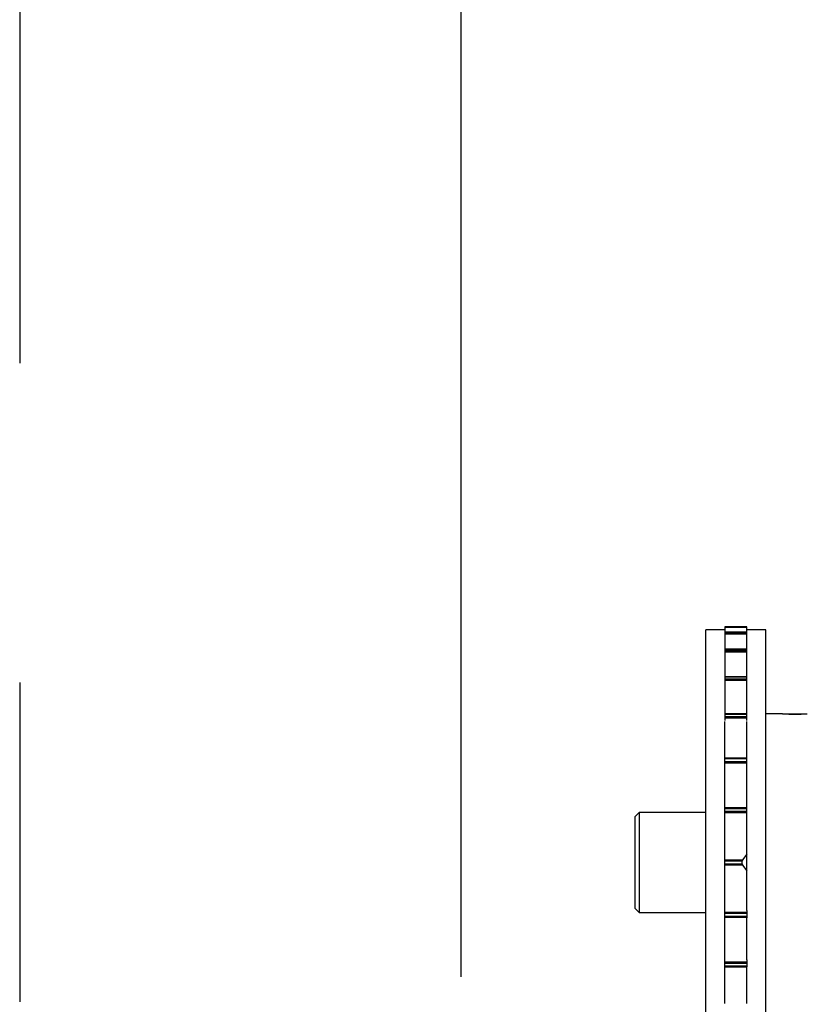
# Model space of a CAD drawing. Header units: inches. Extents: x 170 to 312, y 215 to 248.
# Tile 72 of 216: x 175.731 to 175.978, y 244.263 to 244.571. Entities that reach past the tile are written whole.
import ezdxf

# ---------------------------------------------------------------- set-up
doc = ezdxf.new("R2010")
doc.units = ezdxf.units.IN
doc.header["$LTSCALE"] = 0.25
doc.header["$MEASUREMENT"] = 0
doc.linetypes.add('PHANTOM2', pattern=[1.25, 0.625, -0.125, 0.125, -0.125, 0.125, -0.125])
for name, color, linetype in [('ANNOTATIONS', 1, 'Continuous'), ('HIDDEN', 6, 'PHANTOM2'), ('STANDARD MOTOR LH', 7, 'Continuous')]:
    doc.layers.add(name, color=color, linetype=linetype)
doc.styles.add('ARIAL', font='arial.ttf', dxfattribs={"height": 0.09375})
doc.dimstyles.new('STANDARD$0', dxfattribs={"dimtxt": 0.09375, "dimasz": 0.09375, "dimexe": 0.03125, "dimexo": 0.046875, "dimgap": 0.09, "dimtad": 0, "dimtih": 1, "dimtoh": 1, "dimdec": 4, "dimzin": 0, "dimdsep": 46, "dimtxsty": 'ARIAL', "dimcen": 0.09, "dimadec": 0, "dimazin": 0, "dimtfac": 1, "dimtdec": 4, "dimtofl": 0, "dimtmove": 0, "dimatfit": 1, "dimfxl": 1, "dimtolj": 1, "dimtzin": 0, "dimarcsym": 0})

# ---------------------------------------------------------------- blocks, each defined once
blk = doc.blocks.new('*D23')
at = {"layer": 'ANNOTATIONS', "color": 0, "lineweight": -2, "transparency": 16777216}
for p, q in [((175.7312287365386, 244.6669539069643), (175.7312287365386, 245.2745744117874)), ((176.9319160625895, 243.2737009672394), (176.9319160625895, 245.2745744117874)), ((175.8249787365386, 245.2433244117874), (176.1504763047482, 245.2433244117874)), ((176.8381660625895, 245.2433244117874), (176.5126684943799, 245.2433244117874))]:
    blk.add_line(p, q, dxfattribs=at)
at = {"layer": 'ANNOTATIONS', "color": 0, "transparency": 16777216}
for points in [[(175.8249787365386, 245.2589494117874), (175.8249787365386, 245.2276994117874), (175.7312287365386, 245.2433244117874)], [(176.8381660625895, 245.2589494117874), (176.8381660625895, 245.2276994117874), (176.9319160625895, 245.2433244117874)]]:
    blk.add_solid(points, dxfattribs=at)
at = {"layer": 'defpoints', "color": 0, "transparency": 16777216}
for p in [(175.7312287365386, 245.2433244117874), (175.7312287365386, 244.6200789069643), (176.9319160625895, 243.2268259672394)]:
    blk.add_point(p, dxfattribs=at)
at = {"layer": 'ANNOTATIONS', "color": 0, "transparency": 16777216, "insert": (176.331572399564, 245.2433244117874), "char_height": 0.09375, "attachment_point": 5, "style": 'ARIAL'}
blk.add_mtext('\\A1;20"', dxfattribs=at)
blk = doc.blocks.new('*D24')
at = {"layer": 'ANNOTATIONS', "color": 0, "lineweight": -2, "transparency": 16777216}
for p, q in [((175.869416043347, 244.2716909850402), (175.869416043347, 244.8408606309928)), ((176.9319160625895, 243.2737009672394), (176.9319160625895, 244.8408606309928)), ((175.963166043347, 244.8096106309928), (176.1155560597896, 244.8096106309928)), ((176.8381660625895, 244.8096106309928), (176.685776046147, 244.8096106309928))]:
    blk.add_line(p, q, dxfattribs=at)
at = {"layer": 'ANNOTATIONS', "color": 0, "transparency": 16777216}
for points in [[(175.963166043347, 244.8252356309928), (175.963166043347, 244.7939856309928), (175.869416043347, 244.8096106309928)], [(176.8381660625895, 244.8252356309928), (176.8381660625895, 244.7939856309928), (176.9319160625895, 244.8096106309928)]]:
    blk.add_solid(points, dxfattribs=at)
at = {"layer": 'defpoints', "color": 0, "transparency": 16777216}
for p in [(176.9319160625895, 244.8096106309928), (175.869416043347, 244.2248159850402), (176.9319160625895, 243.2268259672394)]:
    blk.add_point(p, dxfattribs=at)
at = {"layer": 'ANNOTATIONS', "color": 0, "transparency": 16777216, "insert": (176.4006660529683, 244.8096106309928), "char_height": 0.09375, "attachment_point": 5, "style": 'ARIAL'}
blk.add_mtext('\\A1;17 3/8"', dxfattribs=at)

msp = doc.modelspace()

# ---------------------------------------------------------------- linework, layer by layer
at = {"layer": 'HIDDEN'}
msp.add_line((175.7312287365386, 244.6200789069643), (175.7312287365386, 243.5893884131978), dxfattribs=at)
at = {"layer": 'STANDARD MOTOR LH'}
for p, q in [((175.9519273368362, 244.3802620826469), (175.9459898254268, 244.3802620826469)), ((175.9459898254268, 244.0415135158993), (175.9459898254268, 244.3802620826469)), ((175.9588171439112, 244.3812687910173), (175.9519273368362, 244.3812687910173)), ((175.9519273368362, 244.3812676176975), (175.9519273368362, 244.3725263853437)), ((175.9519273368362, 244.3812676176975), (175.9588171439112, 244.3812676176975)), ((175.9588171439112, 244.3809754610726), (175.9519273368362, 244.3809754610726)), ((175.9588171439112, 244.3795217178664), (175.9519273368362, 244.3795217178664)), ((175.9588171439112, 244.3795099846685), (175.9519273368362, 244.3795099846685)), ((175.9519273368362, 244.3793228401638), (175.9588171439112, 244.3793228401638)), ((175.9588171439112, 244.3789391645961), (175.9519273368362, 244.3789391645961)), ((175.958802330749, 244.3795217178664), (175.958802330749, 244.3802526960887)), ((175.9588171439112, 244.3802526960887), (175.9588171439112, 244.3812676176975)), ((175.9647398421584, 244.3802620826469), (175.9588171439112, 244.3802620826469)), ((175.9588171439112, 244.3781624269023), (175.9588171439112, 244.3795217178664)), ((175.9647398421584, 244.0415135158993), (175.9647398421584, 244.3802620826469)), ((175.958802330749, 244.3741872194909), (175.958802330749, 244.3781624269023)), ((175.9588171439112, 244.3741872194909), (175.9519273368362, 244.3741872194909)), ((175.9588171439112, 244.3741397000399), (175.9519273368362, 244.3741397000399)), ((175.9519273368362, 244.3737747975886), (175.9588171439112, 244.3737747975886)), ((175.9588171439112, 244.3733177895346), (175.9519273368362, 244.3733177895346)), ((175.9519273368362, 244.3724729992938), (175.9519273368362, 244.3519111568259)), ((175.958802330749, 244.3655304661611), (175.958802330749, 244.3724729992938)), ((175.9588171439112, 244.3725263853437), (175.9588171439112, 244.3741872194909)), ((175.9588171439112, 244.3655304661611), (175.9519273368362, 244.3655304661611)), ((175.9588171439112, 244.3654248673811), (175.9519273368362, 244.3654248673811)), ((175.9519273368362, 244.3649003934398), (175.9588171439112, 244.3649003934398)), ((175.9588171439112, 244.3643935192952), (175.9519273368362, 244.3643935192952)), ((175.958802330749, 244.3539861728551), (175.958802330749, 244.3636273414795)), ((175.9588171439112, 244.3636273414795), (175.9588171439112, 244.3655304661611)), ((175.9588171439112, 244.3539861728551), (175.9519273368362, 244.3539861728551)), ((175.9588171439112, 244.3519111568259), (175.9588171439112, 244.3539861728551)), ((175.9699251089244, 244.3540172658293), (175.9647398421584, 244.3540172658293)), ((175.9703415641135, 244.3540172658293), (175.9772602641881, 244.3540172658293)), ((175.9588171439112, 244.3538025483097), (175.9519273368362, 244.3538025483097)), ((175.9519273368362, 244.3531454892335), (175.9588171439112, 244.3531454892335)), ((175.9588171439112, 244.3526139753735), (175.9519273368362, 244.3526139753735)), ((175.9519273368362, 244.2632662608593), (175.9519273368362, 244.3516330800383)), ((175.958802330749, 244.3401333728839), (175.958802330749, 244.3516330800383)), ((175.9588171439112, 244.340132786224), (175.9519273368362, 244.340132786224)), ((175.9588171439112, 244.339856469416), (175.9519273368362, 244.339856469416)), ((175.9519273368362, 244.3390990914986), (175.9588171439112, 244.3390990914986)), ((175.9588171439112, 244.3385699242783), (175.9519273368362, 244.3385699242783)), ((175.9588171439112, 244.3379656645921), (175.9588171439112, 244.340132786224)), ((175.958802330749, 244.3248092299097), (175.958802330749, 244.3379656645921)), ((175.9519273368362, 244.3246561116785), (175.9588171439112, 244.3246561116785)), ((175.9588171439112, 244.3242853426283), (175.9519273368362, 244.3242853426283)), ((175.9519273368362, 244.3234651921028), (175.9588171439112, 244.3234651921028)), ((175.9588171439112, 244.3224895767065), (175.9588171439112, 244.3248092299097)), ((175.9250523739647, 244.3230650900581), (175.9238023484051, 244.3218155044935)), ((175.9238023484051, 244.2930838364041), (175.9238023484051, 244.3218155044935)), ((175.9459898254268, 244.3230650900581), (175.9250523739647, 244.3230650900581)), ((175.9250523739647, 244.3230650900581), (175.9250523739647, 244.2918342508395)), ((175.9588171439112, 244.3229653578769), (175.9519273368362, 244.3229653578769)), ((175.958802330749, 244.2924091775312), (175.958802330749, 244.3224895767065)), ((175.9519273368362, 244.3083164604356), (175.9574486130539, 244.3083164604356)), ((175.9573438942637, 244.3078700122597), (175.9519273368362, 244.3078700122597)), ((175.9573438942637, 244.307028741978), (175.9573438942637, 244.3078700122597)), ((175.9588171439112, 244.3100119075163), (175.9574486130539, 244.3083164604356)), ((175.9519273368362, 244.307028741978), (175.9573438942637, 244.307028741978)), ((175.9574486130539, 244.3065822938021), (175.9519273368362, 244.3065822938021)), ((175.9574486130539, 244.3065822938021), (175.9588171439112, 244.3048868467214)), ((175.9238023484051, 244.2930838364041), (175.9250523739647, 244.2918342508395)), ((175.9588171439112, 244.2924091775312), (175.9588171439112, 244.290089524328)), ((175.9250523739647, 244.2918342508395), (175.9459898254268, 244.2918342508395)), ((175.9519273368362, 244.2919339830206), (175.9588171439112, 244.2919339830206)), ((175.9588171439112, 244.2914335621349), (175.9519273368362, 244.2914335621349)), ((175.9519273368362, 244.2906134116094), (175.9588171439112, 244.2906134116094)), ((175.9588171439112, 244.290243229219), (175.9519273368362, 244.290243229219)), ((175.958802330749, 244.2769330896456), (175.958802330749, 244.290089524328)), ((175.9588171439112, 244.2769330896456), (175.9588171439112, 244.2747659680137)), ((175.9519273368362, 244.2763288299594), (175.9588171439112, 244.2763288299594)), ((175.9588171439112, 244.2758002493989), (175.9519273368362, 244.2758002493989)), ((175.9519273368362, 244.2750422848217), (175.9588171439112, 244.2750422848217)), ((175.9519273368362, 244.2747659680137), (175.9588171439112, 244.2747659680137)), ((175.958802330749, 244.2632662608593), (175.958802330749, 244.2747665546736))]:
    msp.add_line(p, q, dxfattribs=at)
msp.add_arc((175.9738317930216, 244.4005419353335), 0.0466884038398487, 265.2001241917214, 274.7392659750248, dxfattribs=at)
for points, knots in [([(175.9574486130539, 244.3083164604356), (175.9574310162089, 244.308288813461), (175.9573957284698, 244.3082333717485), (175.9573596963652, 244.3080936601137), (175.9573451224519, 244.3079641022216), (175.9573441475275, 244.3078894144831), (175.9573438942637, 244.3078700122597)], [0, 0, 0, 0, 0.3035019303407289, 0.6086259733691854, 0.898329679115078, 0.9999999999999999, 0.9999999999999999, 0.9999999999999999, 0.9999999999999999]), ([(175.9573438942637, 244.307028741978), (175.9573456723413, 244.3069758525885), (175.9573492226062, 244.3068702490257), (175.9573772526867, 244.3067298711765), (175.9574123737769, 244.306633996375), (175.9574387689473, 244.3065963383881), (175.9574486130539, 244.3065822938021)], [0, 0, 0, 0, 0.2756695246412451, 0.5504257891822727, 0.8323308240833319, 1, 1, 1, 1])]:
    msp.add_open_spline(points, degree=3, knots=knots, dxfattribs=at)

# ---------------------------------------------------------------- dimensions: what is measured, and where the dimension line sits
at = {"layer": 'ANNOTATIONS'}
for base, p1, p2, text, picture, middle in [((175.7312287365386, 245.2433244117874), (176.9319160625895, 243.2268259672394), (175.7312287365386, 244.6200789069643), '20"', '*D23', (176.331572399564, 245.2433244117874)), ((176.9319160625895, 244.8096106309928), (175.869416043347, 244.2248159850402), (176.9319160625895, 243.2268259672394), '17 3/8"', '*D24', (176.4006660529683, 244.8096106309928))]:
    dim = msp.add_linear_dim(base=base, p1=p1, p2=p2, text=text, dimstyle='STANDARD$0', dxfattribs=at)
    dim.commit()
    dim.dimension.update_dxf_attribs({"geometry": picture, "text_midpoint": middle, "dimtype": 160})

doc.saveas('drawing.dxf')
